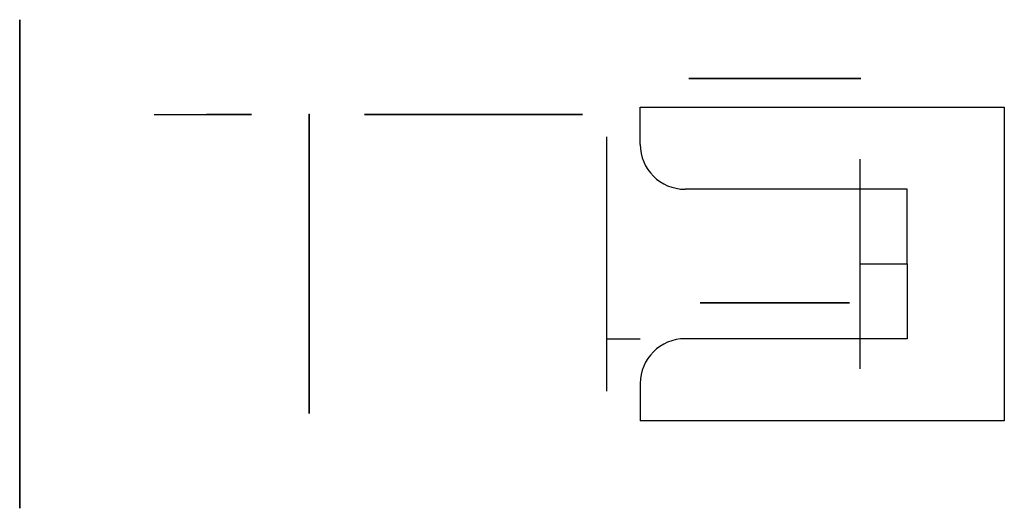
# Model space of a CAD drawing. Header units: centimetres. Extents: x -6.1 to 7.1, y -5.3 to 1.3.
import ezdxf

# ---------------------------------------------------------------- set-up
doc = ezdxf.new("R2010")
doc.units = ezdxf.units.CM
doc.header["$MEASUREMENT"] = 0
for name, color, linetype in [('Microphone-S GL v6_Sketch18', 7, 'Continuous'), ('Microphone-S GL v6_Sketch19', 7, 'Continuous'), ('Microphone-S GL v6_Sketch20', 7, 'Continuous'), ('Microphone-S GL v6_Sketch21', 7, 'Continuous'), ('Microphone-S GL v6_Sketch22', 7, 'Continuous'), ('waz v1_Sketch1', 7, 'Continuous'), ('waz v1_Sketch2', 7, 'Continuous'), ('waz v1_Sketch3', 7, 'Continuous'), ('waz v1_Sketch4', 7, 'Continuous')]:
    doc.layers.add(name, color=color, linetype=linetype)

# ---------------------------------------------------------------- blocks, each defined once
blk = doc.blocks.new('wazv1')
at = {"layer": 'waz v1_Sketch1', "extrusion": (0, 1, 0)}
blk.add_circle((0, 0), 1.15, dxfattribs=at)
at = {"layer": 'waz v1_Sketch1'}
blk.add_point((0, 0), dxfattribs=at)
at = {"layer": 'waz v1_Sketch2', "extrusion": (0, 1, 0)}
blk.add_circle((0, 0, 3), 1, dxfattribs=at)
at = {"layer": 'waz v1_Sketch2'}
blk.add_point((0, 3), dxfattribs=at)
at = {"layer": 'waz v1_Sketch3', "extrusion": (0, 1, 0)}
for radius in [0.952, 0.7]:
    blk.add_circle((0, 0, 3), radius, dxfattribs=at)
at = {"layer": 'waz v1_Sketch3'}
blk.add_point((0, 3), dxfattribs=at)
at = {"layer": 'waz v1_Sketch4', "extrusion": (0, -1, 0)}
for radius in [1.097, 1]:
    blk.add_circle((0, 0), radius, dxfattribs=at)
at = {"layer": 'waz v1_Sketch4'}
blk.add_point((0, 0), dxfattribs=at)

msp = doc.modelspace()

# ---------------------------------------------------------------- linework, layer by layer
at = {"layer": 'Microphone-S GL v6_Sketch18', "extrusion": (-1, 1.14424e-17, 2.22045e-16)}
for radius in [3.269, 1.982, 1.7]:
    msp.add_circle((2, 0, 6.07), radius, dxfattribs=at)
at = {"layer": 'Microphone-S GL v6_Sketch18'}
msp.add_point((-6.07, 0, 0), dxfattribs=at)
at = {"layer": 'Microphone-S GL v6_Sketch19', "extrusion": (-1, 1.14424e-17, 2.22045e-16)}
for radius in [2, 1.7]:
    msp.add_circle((2, 0, 2.2), radius, dxfattribs=at)
at = {"layer": 'Microphone-S GL v6_Sketch19'}
msp.add_point((-2.2, 0, 0), dxfattribs=at)
at = {"layer": 'Microphone-S GL v6_Sketch20'}
for p, q in [((-4.27, 0, 1.7), (-4.27, 0, -1.7)), ((-4.27, 0), (-3.57, 0))]:
    msp.add_line(p, q, dxfattribs=at)
at = {"layer": 'Microphone-S GL v6_Sketch20', "extrusion": (0, 1, 0)}
msp.add_circle((3.27, 0), 0.3, dxfattribs=at)
at = {"layer": 'Microphone-S GL v6_Sketch20'}
msp.add_point((0, 0), dxfattribs=at)
at = {"layer": 'Microphone-S GL v6_Sketch21', "extrusion": (0, 1, 0)}
for radius in [1.459, 1.08, 1.03]:
    msp.add_circle((0, 0), radius, dxfattribs=at)
at = {"layer": 'Microphone-S GL v6_Sketch21'}
for p in [(0, 0, 1.03), (0, 0)]:
    msp.add_point(p, dxfattribs=at)
at = {"layer": 'Microphone-S GL v6_Sketch22'}
for p, q in [((2.23, 0.099), (7.1, 0.099)), ((2.23, -0.4), (2.23, 0.099)), ((7.1, 0.099), (7.1, -4.1)), ((1.78, -0.3), (1.78, -3.7)), ((5.17, -3.404), (5.17, -0.597)), ((5.8, -1), (2.83, -1)), ((5.8, -2), (5.8, -1)), ((5.8, -2), (5.8, -1)), ((5.17, -2), (5.8, -2)), ((5.8, -2), (5.8, -3)), ((1.78, -3), (2.23, -3)), ((5.8, -3), (2.83, -3)), ((2.23, -3.6), (2.23, -4.1)), ((7.1, -4.1), (2.23, -4.1))]:
    msp.add_line(p, q, dxfattribs=at)
for centre, start, end in [((2.83, -0.4), 180, 270), ((2.83, -3.6), 90, 180)]:
    msp.add_arc(centre, 0.6, start, end, dxfattribs=at)
msp.add_point((0, 0), dxfattribs=at)

# ---------------------------------------------------------------- block references
at = {"rotation": 180}
msp.add_blockref('wazv1', (4.03, 0.481), dxfattribs=at)

doc.saveas('drawing.dxf')
